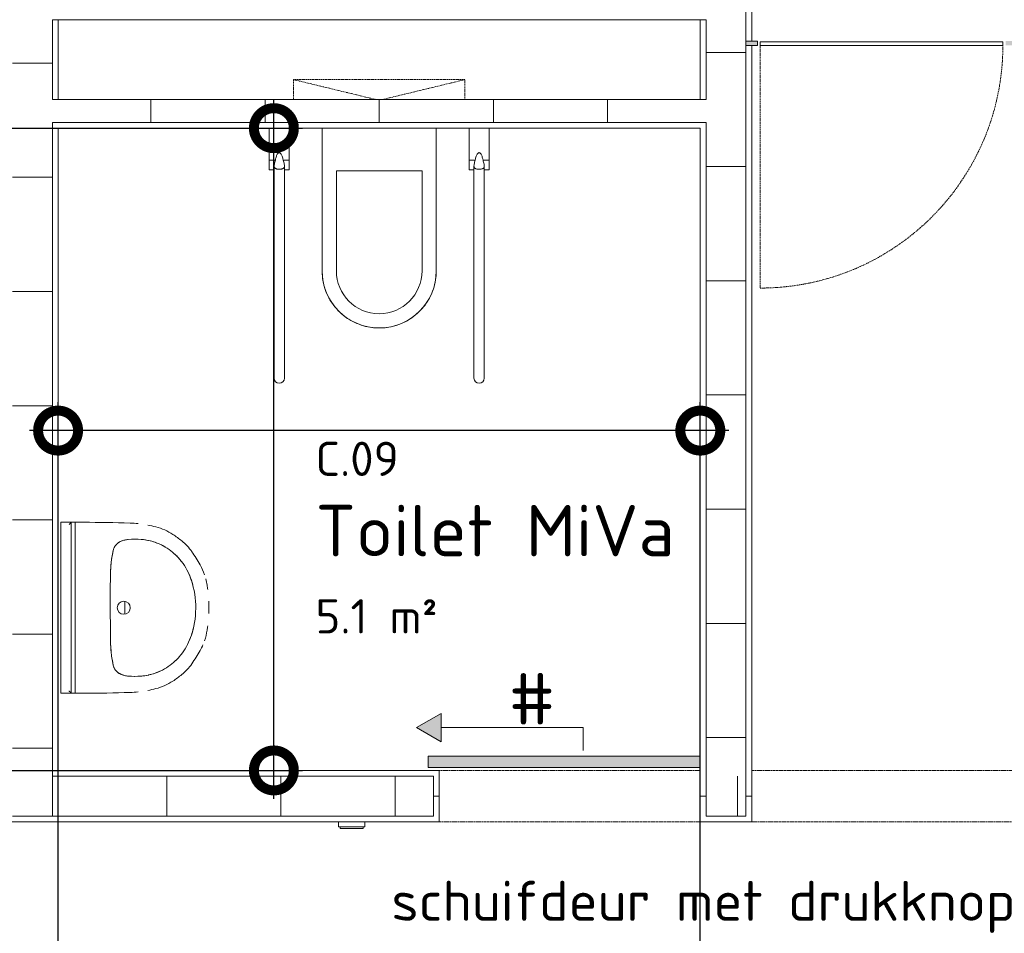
# Model space of a CAD drawing. Header units: millimetres. Extents: x 2016 to 102618, y -16590 to 68005.
# Tile 249 of 256: x 57015 to 60465, y 27109 to 30310. Entities that reach past the tile are written whole.
import ezdxf

# ---------------------------------------------------------------- set-up
doc = ezdxf.new("R2010")
doc.units = ezdxf.units.MM
doc.linetypes.add('Hidden', pattern=[6.5, 4.5, -2])
doc.linetypes.add('Overhead', pattern=[4, 2.5, -1.5])
for name, color, linetype, lineweight in [('A-ANNO-DIMS', 211, 'Continuous', 9), ('A-AREA-IDEN', 2, 'Continuous', 9), ('A-DETL', 90, 'Continuous', 18), ('A-DETL-GENF', 92, 'Continuous', 13), ('A-DETL-MEDM', 33, 'Continuous', 18), ('A-DOOR', 31, 'Continuous', 13), ('A-DOOR-HDLN', 31, 'Hidden', 9), ('A-DOOR-OPNG', 31, 'Continuous', 18), ('A-GENM', 13, 'Continuous', 13), ('A-WALL', 113, 'Continuous', 13), ('A-WALL-FNSH', 113, 'Continuous', 25), ('A-WALL-PATT', 111, 'Continuous', 25), ('E-ELEC-EQPM', 71, 'Continuous', 13), ('G-ANNO-TEXT', 231, 'Continuous', 9), ('P-SANR-FIXT', 6, 'Continuous', 13), ('P-SANR-FIXT-HDLN', 131, 'Hidden', 9)]:
    doc.layers.add(name, color=color, linetype=linetype, lineweight=lineweight)
doc.styles.add('ISOCPEUR_2', font='isocpeur.ttf', dxfattribs={"height": 180})
doc.styles.add('ISOCPEUR_3', font='isocpeur.ttf', dxfattribs={"height": 140})
doc.styles.add('ISOCPEUR_4', font='isocpeur.ttf', dxfattribs={"height": 120})
doc.dimstyles.new('00_VCS_maatvoering_1_8', dxfattribs={"dimscale": 304.8, "dimtxt": 179.276612, "dimasz": 0.918635, "dimexe": 0.328084, "dimexo": 0.0625, "dimgap": 0.164042, "dimtad": 1, "dimdec": 0, "dimzin": 0, "dimdsep": 46, "dimtxsty": 'ISOCPEUR_2', "dimblk1": 'DOTSMALL', "dimblk2": 'DOTSMALL', "dimsah": 1, "dimcen": 0.09, "dimdle": 0.328084, "dimadec": 0, "dimazin": 0, "dimtfac": 1, "dimtdec": 4, "dimtix": 1, "dimtmove": 0, "dimatfit": 3, "dimfxl": 0.328084, "dimfxlon": 1, "dimtvp": 1, "dimtolj": 1, "dimtzin": 0, "dimarcsym": 2})

# ---------------------------------------------------------------- blocks, each defined once
blk = doc.blocks.new('32_0_sanitairdeur_HPL - br 850 x ht 2200-4055815-00 Begane grond')
at = {"layer": 'A-DOOR', "lineweight": 18}
for p, q in [((425, 7.5), (-425, 7.5)), ((-425, 7.5), (-425, -5.5)), ((425, -5.5), (425, 7.5)), ((-425, -5.5), (425, -5.5))]:
    blk.add_line(p, q, dxfattribs=at)
at = {"layer": 'A-DOOR-HDLN'}
blk.add_line((425, 7.5), (425, 857.6), dxfattribs=at)
blk.add_arc((425.1, 7.5), 850.1, 90.0042, 180, dxfattribs=at)
at = {"layer": 'A-DOOR-OPNG'}
blk.add_line((-425, 7.5), (425, 7.5), dxfattribs=at)
blk = doc.blocks.new('74_VCS_PF_hang_toilet 700 - hang toilet-V233-00 Begane grond')
at = {"layer": 'P-SANR-FIXT'}
for p, q in [((-137.7, 1905.5), (-137.7, 1405.5)), ((-87.7, 1555.5), (-87.7, 1905.5)), ((212.3, 1905.5), (212.3, 1555.5)), ((262.3, 1405.5), (262.3, 1905.5)), ((212.3, 1555.5), (-87.7, 1555.5))]:
    blk.add_line(p, q, dxfattribs=at)
at = {"layer": 'P-SANR-FIXT', "flags": 128}
for points in [[(-137.7, 1905.5), (-137.6, 1913.5), (-137.1, 1921.5), (-136.3, 1929.5), (-135.2, 1937.4), (-133.8, 1945.2), (-132, 1953.1), (-130, 1960.8), (-127.6, 1968.4), (-124.9, 1976), (-122, 1983.4), (-118.7, 1990.7), (-115.1, 1997.9), (-111.3, 2004.9), (-107.2, 2011.8), (-102.8, 2018.4), (-98.2, 2025), (-93.3, 2031.3), (-88.1, 2037.4), (-82.7, 2043.3), (-77.1, 2049), (-71.2, 2054.4), (-65.2, 2059.7), (-58.9, 2064.6), (-52.4, 2069.4), (-45.8, 2073.8), (-39, 2078), (-32, 2081.9), (-24.9, 2085.5), (-17.6, 2088.9), (-10.2, 2091.9), (-2.7, 2094.7), (4.9, 2097.1), (12.6, 2099.3), (20.4, 2101.1), (28.3, 2102.6), (36.2, 2103.8), (44.1, 2104.7), (52.1, 2105.3), (60.1, 2105.5), (62.3, 2105.5)], [(62.3, 2105.5), (70.3, 2105.4), (78.2, 2104.9), (86.2, 2104.1), (94.1, 2103), (102, 2101.5), (109.8, 2099.8), (117.5, 2097.7), (125.2, 2095.4), (132.7, 2092.7), (140.1, 2089.7), (147.4, 2086.5), (154.6, 2082.9), (161.6, 2079.1), (168.5, 2075), (175.2, 2070.6), (181.7, 2065.9), (188, 2061), (194.1, 2055.9), (200, 2050.5), (205.7, 2044.9), (211.2, 2039), (216.4, 2032.9), (221.4, 2026.7), (226.1, 2020.2), (230.6, 2013.6), (234.7, 2006.8), (238.6, 1999.8), (242.3, 1992.7), (245.6, 1985.4), (248.7, 1978), (251.4, 1970.5), (253.9, 1962.9), (256, 1955.1), (257.8, 1947.4), (259.3, 1939.5), (260.5, 1931.6), (261.4, 1923.6), (262, 1915.7), (262.2, 1907.7), (262.3, 1905.5)]]:
    blk.add_lwpolyline(points, dxfattribs=at)
at = {"layer": 'P-SANR-FIXT'}
for radius, start, end in [(200, 90, 180), (200, 360, 90), (150, 90, 180), (150, 0, 90)]:
    blk.add_arc((62.3, 1905.5), radius, start, end, dxfattribs=at)
at = {"layer": 'P-SANR-FIXT-HDLN'}
for p, q in [((-237.7, 1305.5), (-237.7, 1235.5)), ((-237.7, 1235.5), (51.9, 1305.5)), ((72.6, 1305.5), (362.3, 1235.5)), ((362.3, 1235.5), (362.3, 1305.5)), ((-237.7, 1235.5), (362.3, 1235.5))]:
    blk.add_line(p, q, dxfattribs=at)
blk = doc.blocks.new('74_VCS_PF_mindervalide beugels inklapbaar - Toilet Grab Rail left-862546-00 Begane grond')
at = {"layer": 'P-SANR-FIXT'}
for p, q in [((-873.8, 875.9), (-873.8, 146.4)), ((-873.8, 132.4), (-873.8, 875.9)), ((-837.8, 146.4), (-837.8, 875.9)), ((-837.8, 132.4), (-837.8, 875.9)), ((-873.8, 146.4), (-890.9, 146.4)), ((-890.9, 146.4), (-890.9, 0)), ((-890.9, 146.4), (-873.8, 146.4)), ((-890.9, 111.6), (-890.9, 146.4)), ((-820.7, 146.4), (-837.8, 146.4)), ((-837.8, 146.4), (-820.7, 146.4)), ((-820.7, 0), (-820.7, 146.4)), ((-820.7, 146.4), (-820.7, 111.6)), ((-869.6, 111.6), (-890.9, 111.6)), ((-890.9, 111.6), (-890.9, 0)), ((-820.7, 111.6), (-842, 111.6)), ((-820.7, 0), (-820.7, 111.6))]:
    blk.add_line(p, q, dxfattribs=at)
blk.add_arc((-855.8, 875.9), 18, 0, 180, dxfattribs=at)
blk.add_arc((-855.8, 875.9), 18, 0, 180, dxfattribs=at)
for points, knots in [([(-837.8, 132.4), (-837.8, 134.1), (-838.2, 137.2), (-840.4, 140.2), (-843.2, 141.9), (-845.9, 142.8), (-848.9, 143.5), (-852.6, 143.8), (-856.7, 144), (-861, 143.7), (-864.3, 143.2), (-866.7, 142.5), (-868.8, 141.6), (-871, 140.3), (-873.3, 137.4), (-873.8, 134.6), (-873.8, 132.4)], [0, 0, 0, 0, 0.111111, 0.222222, 0.277778, 0.333333, 0.388889, 0.444444, 0.513889, 0.583333, 0.652778, 0.6875, 0.722222, 0.791667, 0.861111, 1, 1, 1, 1]), ([(-842, 111.6), (-842.5, 109.1), (-843.6, 104.4), (-845.5, 98.4), (-847.6, 93.4), (-849.8, 89.6), (-852.2, 87), (-854.6, 85.7), (-857, 85.7), (-859.4, 87), (-861.7, 89.6), (-864, 93.4), (-866.7, 100.1), (-868.5, 106.6), (-869.6, 111.6)], [0, 0, 0, 0, 0.076923, 0.153846, 0.230769, 0.307692, 0.384615, 0.461538, 0.538462, 0.615385, 0.692308, 0.769231, 0.846154, 1, 1, 1, 1])]:
    blk.add_open_spline(points, degree=3, knots=knots, dxfattribs=at)
for points in [[(-873.8, 132.4), (-873.8, 130.4), (-873.2, 126.2), (-871.4, 119.2), (-870.2, 114.2), (-869.6, 111.6)], [(-842, 111.6), (-841.4, 114.2), (-840.2, 119.2), (-838.4, 126.2), (-837.8, 130.4), (-837.8, 132.4)]]:
    blk.add_open_spline(points, degree=3, dxfattribs=at)
blk = doc.blocks.new('74_VCS_PF_mindervalide beugels inklapbaar - Toilet Grab Rail right-862547-00 Begane grond')
at = {"layer": 'P-SANR-FIXT'}
for p, q in [((-873.8, 875.9), (-873.8, 146.4)), ((-873.8, 132.4), (-873.8, 875.9)), ((-837.8, 146.4), (-837.8, 875.9)), ((-837.8, 132.4), (-837.8, 875.9)), ((-873.8, 146.4), (-890.9, 146.4)), ((-890.9, 146.4), (-890.9, 0)), ((-890.9, 146.4), (-873.8, 146.4)), ((-890.9, 111.6), (-890.9, 146.4)), ((-820.7, 146.4), (-837.8, 146.4)), ((-837.8, 146.4), (-820.7, 146.4)), ((-820.7, 0), (-820.7, 146.4)), ((-820.7, 146.4), (-820.7, 111.6)), ((-869.6, 111.6), (-890.9, 111.6)), ((-890.9, 111.6), (-890.9, 0)), ((-820.7, 111.6), (-842, 111.6)), ((-820.7, 0), (-820.7, 111.6))]:
    blk.add_line(p, q, dxfattribs=at)
blk.add_arc((-855.8, 875.9), 18, 0, 180, dxfattribs=at)
blk.add_arc((-855.8, 875.9), 18, 0, 180, dxfattribs=at)
for points, knots in [([(-837.8, 132.4), (-837.8, 134.1), (-838.2, 137.2), (-840.4, 140.2), (-843.2, 141.9), (-845.9, 142.8), (-848.9, 143.5), (-852.6, 143.8), (-856.7, 144), (-861, 143.7), (-864.3, 143.2), (-866.7, 142.5), (-868.8, 141.6), (-871, 140.3), (-873.3, 137.4), (-873.8, 134.6), (-873.8, 132.4)], [0, 0, 0, 0, 0.111111, 0.222222, 0.277778, 0.333333, 0.388889, 0.444444, 0.513889, 0.583333, 0.652778, 0.6875, 0.722222, 0.791667, 0.861111, 1, 1, 1, 1]), ([(-842, 111.6), (-842.5, 109.1), (-843.6, 104.4), (-845.5, 98.4), (-847.6, 93.4), (-849.8, 89.6), (-852.2, 87), (-854.6, 85.7), (-857, 85.7), (-859.4, 87), (-861.7, 89.6), (-864, 93.4), (-866.7, 100.1), (-868.5, 106.6), (-869.6, 111.6)], [0, 0, 0, 0, 0.076923, 0.153846, 0.230769, 0.307692, 0.384615, 0.461538, 0.538462, 0.615385, 0.692308, 0.769231, 0.846154, 1, 1, 1, 1])]:
    blk.add_open_spline(points, degree=3, knots=knots, dxfattribs=at)
for points in [[(-873.8, 132.4), (-873.8, 130.4), (-873.2, 126.2), (-871.4, 119.2), (-870.2, 114.2), (-869.6, 111.6)], [(-842, 111.6), (-841.4, 114.2), (-840.2, 119.2), (-838.4, 126.2), (-837.8, 130.4), (-837.8, 132.4)]]:
    blk.add_open_spline(points, degree=3, dxfattribs=at)
blk = doc.blocks.new('79_VCS_PF_wastafel-60-Arco-Sphinx-300 - 79_VCS_PF_wastafel-60-Arco-Sphinx-300-V234-00 Begane grond')
at = {"layer": 'A-GENM', "lineweight": 5}
for p, q in [((-299.6, 0), (-291.6, 0)), ((-291.6, 0), (291.3, 0)), ((291.3, 0), (299.3, 0)), ((-299.6, 0), (-299.6, -37)), ((299.3, -37), (299.3, 0)), ((-299.6, -50.2), (-299.6, -37)), ((-299.6, -70.2), (-299.6, -50.2)), ((-299.6, -50.2), (-299.6, -50.2)), ((-299.6, -50.2), (-294.6, -50.2)), ((-294.6, -50.2), (-299.6, -50.2)), ((299.1, -36.2), (-299.4, -36.2)), ((294.3, -50.2), (-294.6, -50.2)), ((299.3, -50.2), (294.3, -50.2)), ((299.3, -37), (299.3, -50.2)), ((299.3, -50.2), (299.3, -70.2)), ((-299.6, -79.4), (-299.6, -70.2)), ((299.3, -70.2), (299.3, -79.4)), ((-22.5, -224), (0, -224)), ((0, -224), (22.5, -224))]:
    blk.add_line(p, q, dxfattribs=at)
at = {"layer": 'A-GENM', "lineweight": 5, "flags": 128}
for points in [[(-239.5, -236), (-239.2, -232.9), (-238.8, -229.7), (-238.2, -226.6), (-237.6, -223.6), (-236.8, -220.5), (-235.8, -217.5), (-234.8, -214.5), (-233.6, -211.6), (-232.3, -208.7), (-230.9, -205.9), (-230.8, -205.6)], [(-230.8, -205.6), (-230, -204.1), (-229.1, -202.6), (-228.1, -201.1), (-227.1, -199.7), (-226, -198.3), (-224.9, -197), (-223.7, -195.7), (-222.5, -194.4), (-221.2, -193.2), (-219.9, -192.1), (-218.5, -191), (-217.1, -190), (-215.6, -189), (-214.1, -188.1), (-212.6, -187.2), (-211.1, -186.5), (-209.5, -185.7), (-207.8, -185.1), (-206.2, -184.5), (-204.5, -183.9), (-202.9, -183.5), (-201.1, -183.1), (-200.8, -183)], [(-200.8, -183), (-181.9, -179.5), (-169.3, -177.6)], [(-169.3, -177.6), (-153.9, -175.8), (-138.5, -174.7), (-128.3, -174.2)], [(-128.3, -174.2), (47, -172.6), (128, -174.2)], [(128, -174.2), (143.5, -175), (158.9, -176.4), (169, -177.6)], [(169, -177.6), (188, -180.6), (200.5, -183)], [(200.5, -183), (202.2, -183.4), (203.9, -183.8), (205.6, -184.4), (207.2, -184.9), (208.8, -185.6), (210.4, -186.3), (212, -187.1), (213.5, -187.9), (215, -188.8), (216.5, -189.8), (217.9, -190.8), (219.3, -191.9), (220.6, -193), (221.9, -194.2), (223.2, -195.4), (224.4, -196.7), (225.5, -198), (226.6, -199.4), (227.6, -200.8), (228.6, -202.3), (229.5, -203.8), (230.3, -205.3), (230.5, -205.6)], [(230.5, -205.6), (231.9, -208.4), (233.2, -211.3), (234.4, -214.2), (235.4, -217.2), (236.4, -220.2), (237.2, -223.3), (237.9, -226.3), (238.4, -229.4), (238.9, -232.6), (239.2, -235.7), (239.2, -236)], [(-239.5, -281), (-240.2, -269.4), (-240.4, -257.7), (-240.1, -246.1), (-239.5, -236)], [(239.2, -236), (239.9, -247.6), (240.1, -259.3), (239.8, -270.9), (239.2, -281)], [(-235.9, -306.4), (-237.3, -298.7), (-238.5, -291), (-239.4, -283.2), (-239.5, -281)], [(-220.2, -351.9), (-223.5, -344.8), (-226.5, -337.6), (-229.2, -330.3), (-231.7, -322.8), (-233.8, -315.3), (-235.6, -307.6), (-235.9, -306.4)], [(235.6, -306.4), (233.8, -314), (231.7, -321.6), (229.3, -329.1), (226.7, -336.4), (223.7, -343.7), (220.4, -350.8), (219.9, -351.9)], [(239.2, -281), (238.5, -288.8), (237.4, -296.6), (236, -304.3), (235.6, -306.4)], [(-175.4, -411.3), (-181.2, -406), (-186.6, -400.4), (-191.9, -394.6), (-196.9, -388.6), (-201.7, -382.4), (-206.3, -376), (-210.5, -369.4), (-214.5, -362.7), (-218.3, -355.8), (-220.2, -351.9)], [(219.9, -351.9), (216.3, -358.9), (212.4, -365.7), (208.3, -372.4), (203.9, -378.9), (199.3, -385.2), (194.4, -391.3), (189.2, -397.2), (183.9, -402.9), (178.3, -408.4), (175.1, -411.3)], [(-96.4, -457), (-104.7, -454.1), (-112.8, -450.9), (-120.8, -447.4), (-128.7, -443.6), (-136.3, -439.5), (-143.9, -435), (-151.2, -430.3), (-158.4, -425.3), (-165.3, -420), (-172, -414.4), (-175.4, -411.3)], [(175.1, -411.3), (168.5, -417.1), (161.7, -422.5), (154.7, -427.7), (147.4, -432.6), (140, -437.2), (132.4, -441.5), (124.6, -445.5), (116.7, -449.1), (108.6, -452.5), (100.4, -455.5), (96.1, -457)], [(96.1, -457), (84.1, -460.6), (72, -463.7), (59.8, -466.4), (47.5, -468.5), (35.1, -470.2), (22.7, -471.3), (10.2, -472), (-2.3, -472.2), (-14.8, -471.8), (-27.3, -471), (-39.7, -469.7), (-52.1, -467.8), (-64.3, -465.5), (-76.5, -462.7), (-88.6, -459.4), (-96.4, -457)]]:
    blk.add_lwpolyline(points, dxfattribs=at)
at = {"layer": 'A-GENM', "lineweight": 5}
for centre, radius, start, end in [((4370.8, -79.4), 4670.5, 180, 182), ((-4371.2, -79.4), 4670.5, 358, 360), ((-160.9, -242.1), 78.9, 152.4316, 175.5684), ((-192, -225.8), 43.7, 142.0266, 152.4316), ((-192, -225.8), 43.7, 101.5684, 111.9734), ((-104.2, -655.2), 482, 97.7683, 101.5684), ((-117, -560.8), 386.8, 94.7995, 97.7683), ((-117, -560.8), 386.8, 91.6758, 94.722), ((-0.2, -4555.7), 4383.4, 91.4109, 91.6758), ((0, -220), 23, 360, 180), ((-0.2, -4555.7), 4383.4, 88.3242, 88.5891), ((116.7, -560.8), 386.8, 82.2317, 88.3242), ((103.8, -655.2), 482, 78.4316, 82.2317), ((191.7, -225.8), 43.7, 68.0266, 78.4316), ((191.7, -225.8), 43.7, 27.5684, 37.9734), ((160.6, -242.1), 78.9, 4.4316, 27.5684), ((50.8, -258.5), 291.2, 175.5684, 184.4316), ((0, -220), 23, 180, 0), ((-51.1, -258.5), 291.2, 355.5684, 4.4316), ((116.1, -227.9), 413.1, 182, 185.9386), ((-116.4, -227.9), 413.1, 354.0614, 358), ((116.1, -227.9), 413.1, 190.7359, 194.6745), ((-44.2, -265.9), 195.9, 184.4316, 191.9409), ((-44.2, -265.9), 195.9, 191.9409, 206.0591), ((43.9, -265.9), 195.9, 333.9409, 348.0591), ((43.9, -265.9), 195.9, 348.0591, 355.5684), ((-116.4, -227.9), 413.1, 345.3255, 349.2641), ((-88.8, -281.6), 201.3, 194.6745, 213.3255), ((88.5, -281.6), 201.3, 326.6745, 345.3255), ((-44.2, -265.9), 195.9, 206.0591, 211.0499), ((43.9, -265.9), 195.9, 328.9501, 333.9409), ((88.1, -165.2), 413.1, 213.3255, 218.6745), ((-44.2, -265.9), 195.9, 222.9501, 227.9409), ((-29.1, -249.2), 218.4, 227.9409, 233.9704), ((28.8, -249.2), 218.4, 307.3298, 312.0591), ((43.9, -265.9), 195.9, 312.0591, 317.0499), ((-88.4, -165.2), 413.1, 321.3255, 326.6745), ((-95.5, -312.2), 177.9, 218.6745, 235.3255), ((95.2, -312.2), 177.9, 304.6745, 321.3255), ((138.6, 26.2), 589.3, 235.3255, 240.6745), ((-29.1, -249.2), 218.4, 247.3298, 252.0591), ((-0.2, -159.7), 312.5, 252.0591, 256.5443), ((-0.2, -159.7), 312.5, 283.4557, 287.9409), ((28.8, -249.2), 218.4, 287.9409, 293.9704), ((-138.9, 26.2), 589.3, 299.3255, 304.6745), ((-47.6, -305.3), 209.2, 240.6745, 246.8589), ((-47.6, -305.3), 209.2, 251, 261.3255), ((-0.2, 5.6), 523.7, 261.3255, 263.0226), ((-0.2, 5.6), 523.7, 276.9774, 278.6745), ((47.3, -305.3), 209.2, 278.6745, 284.8589), ((47.3, -305.3), 209.2, 289, 299.3255), ((-0.2, 5.6), 523.7, 267.851, 272.5921)]:
    blk.add_arc(centre, radius, start, end, dxfattribs=at)
for points, knots in [([(-299.4, -36.2), (-299.3, -36.1), (-299.1, -35.8), (-298.7, -35.4), (-298.1, -34.9), (-297.6, -34.4), (-297.2, -34), (-296.9, -33.6), (-296.5, -33.3), (-296.2, -32.9), (-295.8, -32.6), (-295.4, -32.1), (-294.7, -31.5), (-294, -30.7), (-292.9, -29.7), (-292.2, -28.9), (-291.6, -28.4)], [0, 0, 0, 0, 0.083333, 0.166667, 0.25, 0.333333, 0.375, 0.416667, 0.458333, 0.5, 0.541667, 0.583333, 0.666667, 0.75, 0.833333, 1, 1, 1, 1]), ([(291.3, -28.4), (291.8, -28.9), (292.9, -29.9), (294.2, -31.2), (295, -32.1), (295.5, -32.6), (295.9, -32.9), (296.2, -33.3), (296.6, -33.6), (296.9, -34), (297.2, -34.3), (297.5, -34.6), (297.8, -34.9), (298.1, -35.1), (298.4, -35.5), (298.8, -35.8), (299, -36.1), (299.1, -36.2)], [0, 0, 0, 0, 0.166667, 0.333333, 0.416667, 0.458333, 0.5, 0.541667, 0.583333, 0.625, 0.666667, 0.708333, 0.75, 0.791667, 0.833333, 0.916667, 1, 1, 1, 1])]:
    blk.add_open_spline(points, degree=3, knots=knots, dxfattribs=at)
for points in [[(-299.6, -37), (-299.6, -36.8), (-299.6, -36.5), (-299.5, -36.3), (-299.4, -36.2)], [(299.1, -36.2), (299.2, -36.3), (299.3, -36.5), (299.3, -36.8), (299.3, -37)]]:
    blk.add_open_spline(points, degree=3, dxfattribs=at)
blk = doc.blocks.new('30_VCS_DO_opening - 1200 x 2300mm-4451940-00 Begane grond')
at = {"layer": 'A-DETL-GENF', "linetype": 'Overhead', "lineweight": 5}
for p, q in [((591.8, 90), (-608.2, 90)), ((-608.2, -90), (591.8, -90))]:
    blk.add_line(p, q, dxfattribs=at)
at = {"layer": 'A-DETL-MEDM'}
for p, q in [((-608.2, 90), (-608.2, -90)), ((591.8, -90), (591.8, 90))]:
    blk.add_line(p, q, dxfattribs=at)
blk = doc.blocks.new('30_VCS_DO_opening - 915 x 2300mm-4451942-00 Begane grond')
at = {"layer": 'A-DETL-GENF', "linetype": 'Overhead', "lineweight": 5}
for p, q in [((449.3, 90), (-465.7, 90)), ((-465.7, -90), (449.3, -90))]:
    blk.add_line(p, q, dxfattribs=at)
at = {"layer": 'A-DETL-MEDM'}
for p, q in [((-465.7, 90), (-465.7, -90)), ((449.3, -90), (449.3, 90))]:
    blk.add_line(p, q, dxfattribs=at)
blk = doc.blocks.new('Doors 7 - Doors 1-2823532-00 Begane grond')
at = {"layer": 'A-DOOR'}
blk.add_hatch(color=256, dxfattribs=at).paths.add_polyline_path([(57197.1, 28868.9), (58150.6, 28868.9), (58150.6, 28908.9), (57197.1, 28908.9), (57197.1, 28907.2)], flags=0)
at = {"layer": 'A-DOOR', "lineweight": 18}
for p, q in [((58150.6, 28908.9), (57197.1, 28908.9)), ((57197.1, 28908.9), (57197.1, 28868.9)), ((58150.6, 28868.9), (58150.6, 28908.9)), ((57197.1, 28868.9), (58150.6, 28868.9))]:
    blk.add_line(p, q, dxfattribs=at)
blk = doc.blocks.new('MIVA schakelaar5 - MIVA schakelaar-4395186-00 Begane grond')
at = {"layer": 'E-ELEC-EQPM'}
for p, q in [((61618, 23063.3), (61600, 23063.3)), ((61618, 23063.1), (61618, 23063.3)), ((61618, 23063.3), (61618, 23058.3)), ((61618, 23058.3), (61618, 22975.3)), ((61624, 23057.3), (61618, 23057.3)), ((61624, 23057.3), (61624, 23052.3)), ((61624, 23055.8), (61624, 23057.3)), ((61624, 23052.3), (61624, 22981.3)), ((61618, 22976.3), (61624, 22976.3)), ((61618, 22975.3), (61618, 22970.3)), ((61624, 22981.3), (61624, 22976.3)), ((61624, 22976.3), (61624, 22977.8)), ((61600, 22970.3), (61618, 22970.3)), ((61618, 22970.3), (61618, 22970.5))]:
    blk.add_line(p, q, dxfattribs=at)
blk = doc.blocks.new('_DotSmall')
at = {"color": 0, "linetype": 'ByBlock', "const_width": 0.5}
blk.add_lwpolyline([(-0.0625, 0, 1), (0.0625, 0, 1)], format="xyb", close=True, dxfattribs=at)

msp = doc.modelspace()

# ---------------------------------------------------------------- hatches: boundary and pattern name
at = {"layer": 'A-DETL-GENF'}
msp.add_hatch(color=7, dxfattribs=at).paths.add_polyline_path([(58492.1, 27780), (58492.1, 27880), (58405.5, 27830)], flags=0)
at = {"layer": 'A-WALL-PATT', "lineweight": 5}
h = msp.add_hatch(dxfattribs=at)
h.set_pattern_fill('FP_417', color=256, angle=270, style=0, pattern_type=2)
h.set_pattern_definition([(180, (57149.5, 29757.5), (7e-13, -400), [])])
h.paths.add_polyline_path([(56989.5, 27660), (57129.5, 27660), (57129.5, 31835), (56989.5, 31835), (56989.5, 27667.3)], flags=0)
h = msp.add_hatch(dxfattribs=at)
h.set_pattern_fill('FP_234', color=256, angle=-90, style=0, pattern_type=2)
h.set_pattern_definition([(0, (59399.5, 28995), (0, 400), [])])
h.paths.add_polyline_path([(59559.5, 27660), (59559.5, 30310), (59419.5, 30310), (59419.5, 27660), (59523.5, 27660)], flags=0)
at = {"layer": 'A-WALL-PATT'}
h = msp.add_hatch(color=256, dxfattribs=at)
h.paths.add_polyline_path([(61419.5, 30220), (61434.5, 30220), (61434.5, 30235), (61389.5, 30235), (61389.5, 30220), (61404.5, 30220)], flags=0)
h.paths.add_polyline_path([(59579.5, 30220), (59599.5, 30220), (59599.5, 30235), (59559.5, 30235), (59559.5, 30220)], flags=0)
h.paths.add_polyline_path([(60469.5, 30220), (60519.5, 30220), (60519.5, 30235), (60469.5, 30235)], flags=0)
h.paths.add_polyline_path([(62334.5, 30220), (62349.5, 30220), (62349.5, 30235), (62304.5, 30235), (62304.5, 30220), (62319.5, 30220)], flags=0)
h.paths.add_polyline_path([(63249.5, 30220), (63264.5, 30220), (63264.5, 30235), (63219.5, 30235), (63219.5, 30220), (63234.5, 30220)], flags=0)
h.paths.add_polyline_path([(64134.5, 30220), (64179.5, 30220), (64179.5, 30235), (64134.5, 30235)], flags=0)
at = {"layer": 'A-WALL-PATT', "lineweight": 5}
h = msp.add_hatch(dxfattribs=at)
h.set_pattern_fill('FP_233', color=256, angle=-90, style=0, pattern_type=2)
h.set_pattern_definition([(270, (58274.5, 30030), (400, -4e-12), [])])
h.paths.add_polyline_path([(58043.5, 29950), (59419.5, 29950), (59419.5, 30030), (57129.5, 30030), (57129.5, 29950), (57628.7, 29950)], flags=0)
h = msp.add_hatch(dxfattribs=at)
h.set_pattern_fill('FP_231', color=256, angle=-90, style=0, pattern_type=2)
h.set_pattern_definition([(90, (54330, 27500), (-400, -9e-13), [])])
h.paths.add_polyline_path([(63851, 27520), (65230, 27520), (65230, 27660), (60799.5, 27660), (60799.5, 27520), (63400, 27520)], flags=0)
h.paths.add_polyline_path([(45690, 27520), (45690, 27660), (43410, 27660), (43410, 27520), (45598.9, 27520)], flags=0)
h.paths.add_polyline_path([(47670, 27520), (48356, 27520), (48356, 27660), (47530, 27660), (47530, 27520)], flags=0)
h.paths.add_polyline_path([(49460, 27520), (51145.5, 27520), (51145.5, 27660), (49460, 27660), (49460, 27590)], flags=0)
h.paths.add_polyline_path([(52249.5, 27520), (55749.5, 27520), (55749.5, 27660), (52249.5, 27660), (52249.5, 27590)], flags=0)
h.paths.add_polyline_path([(59559.5, 27520), (59559.5, 27660), (59419.5, 27660), (59419.5, 27520), (59555, 27520)], flags=0)
h.paths.add_polyline_path([(58464.5, 27520), (58464.5, 27660), (56989.5, 27660), (56989.5, 27520), (58458.3, 27520)], flags=0)

# ---------------------------------------------------------------- linework, layer by layer
at = {"layer": 'A-DETL', "lineweight": 13}
for p, q in [((58492.1, 27880), (58405.5, 27830)), ((58492.1, 27780), (58492.1, 27880)), ((58405.5, 27830), (58492.1, 27780)), ((58492.1, 27830), (58988.8, 27830)), ((58988.8, 27830), (58988.8, 27750))]:
    msp.add_line(p, q, dxfattribs=at)
at = {"layer": 'A-WALL', "color": 250, "lineweight": 18}
for p, q in [((59559.5, 31755), (59559.5, 27660)), ((59419.5, 30310), (57129.5, 30310)), ((57129.5, 30030), (57129.5, 30310)), ((59419.5, 30310), (59419.5, 30030)), ((59419.5, 30030), (57129.5, 30030)), ((59419.5, 29950), (57129.5, 29950)), ((57129.5, 27660), (57129.5, 29950)), ((59419.5, 29950), (59419.5, 27520)), ((58464.5, 27660), (57129.5, 27660)), ((58464.5, 27520), (58464.5, 27660)), ((59559.5, 27520), (59559.5, 27660)), ((56989.5, 27520), (58464.5, 27520)), ((59419.5, 27520), (59559.5, 27520))]:
    msp.add_line(p, q, dxfattribs=at)
at = {"layer": 'A-WALL', "lineweight": 5}
for p, q in [((59559.5, 30235), (59579.5, 30235)), ((59559.5, 30220), (59579.5, 30220)), ((58464.5, 27590), (58484.5, 27590)), ((59399.5, 27590), (59419.5, 27590)), ((59559.5, 27590), (59579.5, 27590))]:
    msp.add_line(p, q, dxfattribs=at)
at = {"layer": 'A-WALL-FNSH', "color": 7, "lineweight": 13}
for p, q in [((59579.5, 31735), (59579.5, 30235)), ((57149.5, 30310), (57149.5, 30030)), ((59399.5, 30030), (59399.5, 30310)), ((59579.5, 30220), (59579.5, 27680)), ((59399.5, 29930), (57149.5, 29930)), ((57149.5, 29930), (57149.5, 27680)), ((59399.5, 27680), (59399.5, 29930)), ((58484.5, 27680), (57149.5, 27680)), ((56969.5, 27500), (58484.5, 27500)), ((59399.5, 27500), (59579.5, 27500))]:
    msp.add_line(p, q, dxfattribs=at)
at = {"layer": 'A-WALL-FNSH', "color": 10, "lineweight": 9}
for p, q in [((59599.5, 30235), (59579.5, 30235)), ((59579.5, 30220), (59599.5, 30220)), ((59599.5, 30220), (59599.5, 30235))]:
    msp.add_line(p, q, dxfattribs=at)

# ---------------------------------------------------------------- block references
at = {"layer": 'A-DOOR', "rotation": 180}
for name, p in [('32_0_sanitairdeur_HPL - br 850 x ht 2200-4055815-00 Begane grond', (60034.5, 30227.5)), ('30_VCS_DO_opening - 915 x 2300mm-4451942-00 Begane grond', (58933.8, 27590)), ('30_VCS_DO_opening - 1200 x 2300mm-4451940-00 Begane grond', (60171.3, 27590))]:
    msp.add_blockref(name, p, dxfattribs=at)
at = {"layer": 'A-DOOR'}
msp.add_blockref('Doors 7 - Doors 1-2823532-00 Begane grond', (1248.9, -1178.9), dxfattribs=at)
at = {"layer": 'A-GENM', "rotation": 90.0000000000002}
msp.add_blockref('79_VCS_PF_wastafel-60-Arco-Sphinx-300 - 79_VCS_PF_wastafel-60-Arco-Sphinx-300-V234-00 Begane grond', (57159.5, 28250), dxfattribs=at)
at = {"layer": 'E-ELEC-EQPM', "rotation": 270.0000000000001}
msp.add_blockref('MIVA schakelaar5 - MIVA schakelaar-4395186-00 Begane grond', (35161.2, 89100), dxfattribs=at)
at = {"layer": 'P-SANR-FIXT', "rotation": 180}
for name, p in [('74_VCS_PF_hang_toilet 700 - hang toilet-V233-00 Begane grond', (58336.8, 31335.5)), ('74_VCS_PF_mindervalide beugels inklapbaar - Toilet Grab Rail right-862547-00 Begane grond', (57068.7, 29930)), ('74_VCS_PF_mindervalide beugels inklapbaar - Toilet Grab Rail left-862546-00 Begane grond', (57768.7, 29930))]:
    msp.add_blockref(name, p, dxfattribs=at)

# ---------------------------------------------------------------- texts
at = {"layer": 'A-AREA-IDEN', "attachment_point": 1}
for s, insert, char_height, width, style in [('C.09', (58051.2, 28831.6), 120, 360.759, 'ISOCPEUR_4'), ('Toilet MiVa', (58051.2, 28610.1), 180, 1523.206, 'ISOCPEUR_2'), ('5.1 m²', (58051.2, 28279.9), 120, 537.131, 'ISOCPEUR_4')]:
    msp.add_mtext(s, dxfattribs=dict(at, insert=insert, char_height=char_height, width=width, style=style))
at = {"layer": 'G-ANNO-TEXT', "color": 7, "attachment_point": 1}
for s, insert, char_height, width, style in [('#', (58728.5, 28020.4), 180, 200.422, 'ISOCPEUR_2'), ('schuifdeur met drukknop', (58317.2, 27293.1), 140, 2445.147, 'ISOCPEUR_3')]:
    msp.add_mtext(s, dxfattribs=dict(at, insert=insert, char_height=char_height, width=width, style=style))

# ---------------------------------------------------------------- dimensions: what is measured, and where the dimension line sits
at = {"layer": 'A-ANNO-DIMS'}
msp.add_linear_dim(base=(57905.5, 29930), p1=(57805.5, 27680), p2=(57805.5, 29930), angle=90, dimstyle='00_VCS_maatvoering_1_8', override={"dimpost": '<>', "dimfxl": 2250}, dxfattribs=at).render()
msp.add_linear_dim(base=(57149.5, 28870.5), p1=(59399.5, 28770.5), p2=(57149.5, 28770.5), dimstyle='00_VCS_maatvoering_1_8', override={"dimpost": '<>', "dimfxl": 2250}, dxfattribs=at).render()

doc.saveas('drawing.dxf')
